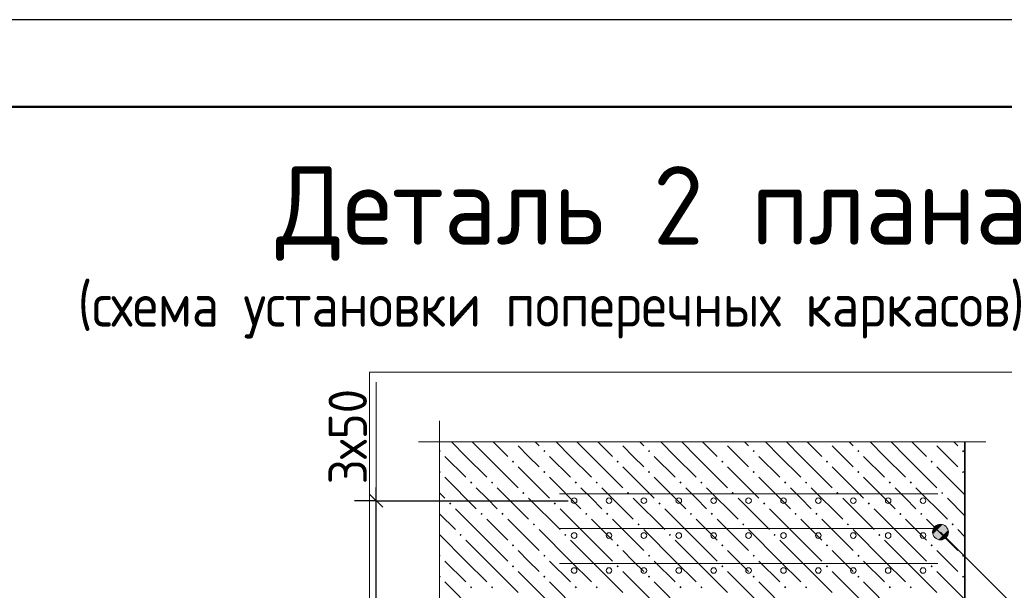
# Model space of a CAD drawing. Header units: millimetres. Extents: x 0 to 50400, y 0 to 35640.
# Tile 48 of 52: x 12419 to 19191, y 31715 to 35640. Entities that reach past the tile are written whole.
import ezdxf

# ---------------------------------------------------------------- set-up
doc = ezdxf.new("R2010")
doc.units = ezdxf.units.MM
for name, color, linetype, lineweight in [('Standard', 7, 'Continuous', 25), ('ЖБ Перекрытие верхний уровень', 7, 'Continuous', 35), ('Общий01', 7, 'Continuous', 13), ('Размерная линия_ общее', 7, 'Continuous', 13), ('Текст_ общее', 7, 'Continuous', 25)]:
    doc.layers.add(name, color=color, linetype=linetype, lineweight=lineweight)
doc.layers.add('Вспомогательная арматура', color=7, linetype='Continuous', lineweight=18, true_color=0x656565)
doc.layers.add('Поперечная арматура', color=7, linetype='Continuous', lineweight=18, true_color=0x5a2814)
doc.layers.add('Размерная выноска', color=7, linetype='Continuous')
doc.styles.add('ISOCPEUR', font='txt')

msp = doc.modelspace()

# ---------------------------------------------------------------- hatches: boundary and pattern name
at = {"layer": 'ЖБ Перекрытие верхний уровень', "linetype": 'Continuous', "lineweight": 18, "transparency": 33554687}
for points in [[(15306.2, 32678.5), (15307.7, 32680.1), (15315.5, 32672.3), (15307.7, 32664.5), (15306.2, 32666.1)], [(16019.9, 32672.3), (16027.7, 32680.1), (16035.5, 32672.3), (16027.7, 32664.5)], [(16739.9, 32672.3), (16747.7, 32680.1), (16755.5, 32672.3), (16747.7, 32664.5)], [(17459.9, 32672.3), (17467.7, 32680.1), (17475.5, 32672.3), (17467.7, 32664.5)], [(18179.9, 32672.3), (18187.7, 32680.1), (18195.5, 32672.3), (18187.7, 32664.5)], [(18899.9, 32672.3), (18907.7, 32680.1), (18915.5, 32672.3), (18907.7, 32664.5)], [(15803.9, 32600.3), (15811.7, 32608.1), (15819.5, 32600.3), (15811.7, 32592.5)], [(16523.9, 32600.3), (16531.7, 32608.1), (16539.5, 32600.3), (16531.7, 32592.5)], [(17243.9, 32600.3), (17251.7, 32608.1), (17259.5, 32600.3), (17251.7, 32592.5)], [(17963.9, 32600.3), (17971.7, 32608.1), (17979.5, 32600.3), (17971.7, 32592.5)], [(18683.9, 32600.3), (18691.7, 32608.1), (18699.5, 32600.3), (18691.7, 32592.5)], [(15306.2, 32534.5), (15307.7, 32536.1), (15315.5, 32528.3), (15307.7, 32520.5), (15306.2, 32522.1)], [(16019.9, 32528.3), (16027.7, 32536.1), (16035.5, 32528.3), (16027.7, 32520.5)], [(16739.9, 32528.3), (16747.7, 32536.1), (16755.5, 32528.3), (16747.7, 32520.5)], [(17459.9, 32528.3), (17467.7, 32536.1), (17475.5, 32528.3), (17467.7, 32520.5)], [(18179.9, 32528.3), (18187.7, 32536.1), (18195.5, 32528.3), (18187.7, 32520.5)], [(18899.9, 32528.3), (18907.7, 32536.1), (18915.5, 32528.3), (18907.7, 32520.5)], [(15515.9, 32456.3), (15523.7, 32464.1), (15531.5, 32456.3), (15523.7, 32448.5)], [(15659.9, 32456.3), (15667.7, 32464.1), (15675.5, 32456.3), (15667.7, 32448.5)], [(16235.9, 32456.3), (16243.7, 32464.1), (16251.5, 32456.3), (16243.7, 32448.5)], [(16379.9, 32456.3), (16387.7, 32464.1), (16395.5, 32456.3), (16387.7, 32448.5)], [(16955.9, 32456.3), (16963.7, 32464.1), (16971.5, 32456.3), (16963.7, 32448.5)], [(17099.9, 32456.3), (17107.7, 32464.1), (17115.5, 32456.3), (17107.7, 32448.5)], [(17675.9, 32456.3), (17683.7, 32464.1), (17691.5, 32456.3), (17683.7, 32448.5)], [(17819.9, 32456.3), (17827.7, 32464.1), (17835.5, 32456.3), (17827.7, 32448.5)], [(18395.9, 32456.3), (18403.7, 32464.1), (18411.5, 32456.3), (18403.7, 32448.5)], [(18539.9, 32456.3), (18547.7, 32464.1), (18555.5, 32456.3), (18547.7, 32448.5)], [(15875.9, 32384.3), (15883.7, 32392.1), (15891.5, 32384.3), (15883.7, 32376.5)], [(16595.9, 32384.3), (16603.7, 32392.1), (16611.5, 32384.3), (16603.7, 32376.5)], [(17315.9, 32384.3), (17323.7, 32392.1), (17331.5, 32384.3), (17323.7, 32376.5)], [(18035.9, 32384.3), (18043.7, 32392.1), (18051.5, 32384.3), (18043.7, 32376.5)], [(18755.9, 32384.3), (18763.7, 32392.1), (18771.5, 32384.3), (18763.7, 32376.5)], [(15371.9, 32312.3), (15379.7, 32320.1), (15387.5, 32312.3), (15379.7, 32304.5)], [(16091.9, 32312.3), (16099.7, 32320.1), (16107.5, 32312.3), (16099.7, 32304.5)], [(16811.9, 32312.3), (16819.7, 32320.1), (16827.5, 32312.3), (16819.7, 32304.5)], [(17531.9, 32312.3), (17539.7, 32320.1), (17547.5, 32312.3), (17539.7, 32304.5)], [(18251.9, 32312.3), (18259.7, 32320.1), (18267.5, 32312.3), (18259.7, 32304.5)], [(15587.9, 32240.3), (15595.7, 32248.1), (15603.5, 32240.3), (15595.7, 32232.5)], [(15731.9, 32240.3), (15739.7, 32248.1), (15747.5, 32240.3), (15739.7, 32232.5)], [(16307.9, 32240.3), (16315.7, 32248.1), (16323.5, 32240.3), (16315.7, 32232.5)], [(16451.9, 32240.3), (16459.7, 32248.1), (16467.5, 32240.3), (16459.7, 32232.5)], [(17027.9, 32240.3), (17035.7, 32248.1), (17043.5, 32240.3), (17035.7, 32232.5)], [(17171.9, 32240.3), (17179.7, 32248.1), (17187.5, 32240.3), (17179.7, 32232.5)], [(17747.9, 32240.3), (17755.7, 32248.1), (17763.5, 32240.3), (17755.7, 32232.5)], [(17891.9, 32240.3), (17899.7, 32248.1), (17907.5, 32240.3), (17899.7, 32232.5)], [(18467.9, 32240.3), (18475.7, 32248.1), (18483.5, 32240.3), (18475.7, 32232.5)], [(18611.9, 32240.3), (18619.7, 32248.1), (18627.5, 32240.3), (18619.7, 32232.5)], [(15947.9, 32168.3), (15955.7, 32176.1), (15963.5, 32168.3), (15955.7, 32160.5)], [(16667.9, 32168.3), (16675.7, 32176.1), (16683.5, 32168.3), (16675.7, 32160.5)], [(17387.9, 32168.3), (17395.7, 32176.1), (17403.5, 32168.3), (17395.7, 32160.5)], [(18107.9, 32168.3), (18115.7, 32176.1), (18123.5, 32168.3), (18115.7, 32160.5)], [(18827.9, 32168.3), (18835.7, 32176.1), (18843.5, 32168.3), (18835.7, 32160.5)], [(15443.9, 32096.3), (15451.7, 32104.1), (15459.5, 32096.3), (15451.7, 32088.5)], [(16163.9, 32096.3), (16171.7, 32104.1), (16179.5, 32096.3), (16171.7, 32088.5)], [(16883.9, 32096.3), (16891.7, 32104.1), (16899.5, 32096.3), (16891.7, 32088.5)], [(17603.9, 32096.3), (17611.7, 32104.1), (17619.5, 32096.3), (17611.7, 32088.5)], [(18323.9, 32096.3), (18331.7, 32104.1), (18339.5, 32096.3), (18331.7, 32088.5)], [(15803.9, 32024.3), (15811.7, 32032.1), (15819.5, 32024.3), (15811.7, 32016.5)], [(16523.9, 32024.3), (16531.7, 32032.1), (16539.5, 32024.3), (16531.7, 32016.5)], [(17243.9, 32024.3), (17251.7, 32032.1), (17259.5, 32024.3), (17251.7, 32016.5)], [(17963.9, 32024.3), (17971.7, 32032.1), (17979.5, 32024.3), (17971.7, 32016.5)], [(18683.9, 32024.3), (18691.7, 32032.1), (18699.5, 32024.3), (18691.7, 32016.5)], [(15306.2, 31958.5), (15307.7, 31960.1), (15315.5, 31952.3), (15307.7, 31944.5), (15306.2, 31946.1)], [(16019.9, 31952.3), (16027.7, 31960.1), (16035.5, 31952.3), (16027.7, 31944.5)], [(16739.9, 31952.3), (16747.7, 31960.1), (16755.5, 31952.3), (16747.7, 31944.5)], [(17459.9, 31952.3), (17467.7, 31960.1), (17475.5, 31952.3), (17467.7, 31944.5)], [(18179.9, 31952.3), (18187.7, 31960.1), (18195.5, 31952.3), (18187.7, 31944.5)], [(18899.9, 31952.3), (18907.7, 31960.1), (18915.5, 31952.3), (18907.7, 31944.5)], [(15803.9, 31880.3), (15811.7, 31888.1), (15819.5, 31880.3), (15811.7, 31872.5)], [(16523.9, 31880.3), (16531.7, 31888.1), (16539.5, 31880.3), (16531.7, 31872.5)], [(17243.9, 31880.3), (17251.7, 31888.1), (17259.5, 31880.3), (17251.7, 31872.5)], [(17963.9, 31880.3), (17971.7, 31888.1), (17979.5, 31880.3), (17971.7, 31872.5)], [(18683.9, 31880.3), (18691.7, 31888.1), (18699.5, 31880.3), (18691.7, 31872.5)], [(15306.2, 31814.5), (15307.7, 31816.1), (15315.5, 31808.3), (15307.7, 31800.5), (15306.2, 31802.1)], [(16019.9, 31808.3), (16027.7, 31816.1), (16035.5, 31808.3), (16027.7, 31800.5)], [(16739.9, 31808.3), (16747.7, 31816.1), (16755.5, 31808.3), (16747.7, 31800.5)], [(17459.9, 31808.3), (17467.7, 31816.1), (17475.5, 31808.3), (17467.7, 31800.5)], [(18179.9, 31808.3), (18187.7, 31816.1), (18195.5, 31808.3), (18187.7, 31800.5)], [(18899.9, 31808.3), (18907.7, 31816.1), (18915.5, 31808.3), (18907.7, 31800.5)], [(15515.9, 31736.3), (15523.7, 31744.1), (15531.5, 31736.3), (15523.7, 31728.5)], [(15659.9, 31736.3), (15667.7, 31744.1), (15675.5, 31736.3), (15667.7, 31728.5)], [(16235.9, 31736.3), (16243.7, 31744.1), (16251.5, 31736.3), (16243.7, 31728.5)], [(16379.9, 31736.3), (16387.7, 31744.1), (16395.5, 31736.3), (16387.7, 31728.5)], [(16955.9, 31736.3), (16963.7, 31744.1), (16971.5, 31736.3), (16963.7, 31728.5)], [(17099.9, 31736.3), (17107.7, 31744.1), (17115.5, 31736.3), (17107.7, 31728.5)], [(17675.9, 31736.3), (17683.7, 31744.1), (17691.5, 31736.3), (17683.7, 31728.5)], [(17819.9, 31736.3), (17827.7, 31744.1), (17835.5, 31736.3), (17827.7, 31728.5)], [(18395.9, 31736.3), (18403.7, 31744.1), (18411.5, 31736.3), (18403.7, 31728.5)], [(18539.9, 31736.3), (18547.7, 31744.1), (18555.5, 31736.3), (18547.7, 31728.5)]]:
    msp.add_hatch(color=7, dxfattribs=at).paths.add_polyline_path(points, flags=16)
at = {"layer": 'Общий01', "linetype": 'Continuous', "lineweight": 13, "transparency": 33554687}
for points in [[(18700.4, 32129.2), (18738.6, 32167.4), (18714.1, 32153.6)], [(18738.6, 32167.4), (18700.4, 32129.2), (18700.4, 32101.7)], [(18738.6, 32167.4), (18700.4, 32101.7), (18766.1, 32167.4)], [(18766.1, 32167.4), (18700.4, 32101.7), (18714.1, 32077.3)], [(18766.1, 32167.4), (18714.1, 32077.3), (18790.5, 32153.6)], [(18790.5, 32153.6), (18714.1, 32077.3), (18738.6, 32063.5)], [(18790.5, 32153.6), (18738.6, 32063.5), (18804.2, 32129.2)], [(18804.2, 32129.2), (18738.6, 32063.5), (18766.1, 32063.5)], [(18804.2, 32129.2), (18766.1, 32063.5), (18804.2, 32101.7)], [(18804.2, 32101.7), (18766.1, 32063.5), (18790.5, 32077.3)]]:
    msp.add_hatch(color=7, dxfattribs=at).paths.add_polyline_path(points)

# ---------------------------------------------------------------- linework, layer by layer
at = {"layer": 'Standard', "color": 7, "linetype": 'Continuous', "lineweight": 25, "transparency": 33554687}
msp.add_line((14915.9, 32286.4), (14825.9, 32376.4), dxfattribs=at)
at = {"layer": 'Standard', "color": 7, "linetype": 'Continuous', "lineweight": -3, "transparency": 33554687}
for p, q in [((14870.9, 32331.5), (14870.9, 32421.4)), ((14870.9, 31611.5), (14870.9, 32331.5))]:
    msp.add_line(p, q, dxfattribs=at)
at = {"layer": 'Standard', "color": 251, "linetype": 'Continuous', "lineweight": -3, "true_color": 0x656565, "transparency": 33554687}
for q in [(14720.9, 32331.5), (15020.9, 32331.5), (16191.9, 32331.5)]:
    msp.add_line((14870.9, 32331.5), q, dxfattribs=at)
at = {"layer": 'Standard', "color": 7, "linetype": 'Continuous', "lineweight": 25, "transparency": 33554687}
msp.add_lwpolyline([(0, 0), (50400, 0), (50400, 35640), (0, 35640), (0, 0)], close=True, dxfattribs=at)
at = {"layer": 'Standard', "color": 7, "linetype": 'Continuous', "lineweight": 50, "transparency": 33554687}
msp.add_lwpolyline([(2400, 35040), (49800, 35040), (49800, 600), (2400, 600), (2400, 35040)], close=True, dxfattribs=at)
at = {"layer": 'Standard', "color": 254, "linetype": 'Continuous', "lineweight": 18, "true_color": 0xc4c4ff, "transparency": 33554687}
msp.add_lwpolyline([(14826.2, 24788.1), (20009.4, 24788.1), (20009.4, 33215.8), (14826.2, 33215.8), (14826.2, 24788.1)], dxfattribs=at)
at = {"layer": 'Вспомогательная арматура', "color": 251, "linetype": 'Continuous', "lineweight": 18, "true_color": 0x656565, "transparency": 33554687}
for p, q in [((16131.5, 32379.4), (18733.1, 32379.4)), ((16131.5, 32379.4), (18733.1, 32379.4)), ((16131.5, 32139.4), (18733.1, 32139.4)), ((16131.5, 32139.4), (18733.1, 32139.4)), ((16131.5, 31899.4), (18733.1, 31899.4)), ((16131.5, 31899.4), (18733.1, 31899.4))]:
    msp.add_line(p, q, dxfattribs=at)
at = {"layer": 'ЖБ Перекрытие верхний уровень', "color": 9, "linetype": 'Continuous', "lineweight": 18, "true_color": 0xc7c7c7, "transparency": 33554687}
for p, q in [((15487.7, 32636.3), (15388.2, 32735.8)), ((15532.2, 32735.8), (15631.7, 32636.3)), ((15676.2, 32735.8), (15775.7, 32636.3)), ((15964.2, 32735.8), (15991.7, 32708.3)), ((16207.7, 32636.3), (16108.2, 32735.8)), ((16252.2, 32735.8), (16351.7, 32636.3)), ((16396.2, 32735.8), (16495.7, 32636.3)), ((16684.2, 32735.8), (16711.7, 32708.3)), ((16927.7, 32636.3), (16828.2, 32735.8)), ((16972.2, 32735.8), (17071.7, 32636.3)), ((17116.2, 32735.8), (17215.7, 32636.3)), ((17404.2, 32735.8), (17431.7, 32708.3)), ((17647.7, 32636.3), (17548.2, 32735.8)), ((17692.2, 32735.8), (17791.7, 32636.3)), ((17836.2, 32735.8), (17935.7, 32636.3)), ((18124.2, 32735.8), (18151.7, 32708.3)), ((18367.7, 32636.3), (18268.2, 32735.8)), ((18412.2, 32735.8), (18511.7, 32636.3)), ((18556.2, 32735.8), (18655.7, 32636.3)), ((18844.2, 32735.8), (18871.7, 32708.3)), ((15919.7, 32636.3), (15847.7, 32708.3)), ((16639.7, 32636.3), (16567.7, 32708.3)), ((17359.7, 32636.3), (17287.7, 32708.3)), ((18079.7, 32636.3), (18007.7, 32708.3)), ((18799.7, 32636.3), (18727.7, 32708.3)), ((15343.7, 32636.3), (15487.7, 32492.3)), ((15487.7, 32636.3), (15631.7, 32492.3)), ((15631.7, 32636.3), (15847.7, 32420.3)), ((15991.7, 32564.3), (15919.7, 32636.3)), ((16063.7, 32636.3), (16207.7, 32492.3)), ((16207.7, 32636.3), (16351.7, 32492.3)), ((16351.7, 32636.3), (16567.7, 32420.3)), ((16711.7, 32564.3), (16639.7, 32636.3)), ((16783.7, 32636.3), (16927.7, 32492.3)), ((16927.7, 32636.3), (17071.7, 32492.3)), ((17071.7, 32636.3), (17287.7, 32420.3)), ((17431.7, 32564.3), (17359.7, 32636.3)), ((17503.7, 32636.3), (17647.7, 32492.3)), ((17647.7, 32636.3), (17791.7, 32492.3)), ((17791.7, 32636.3), (18007.7, 32420.3)), ((18151.7, 32564.3), (18079.7, 32636.3)), ((18223.7, 32636.3), (18367.7, 32492.3)), ((18367.7, 32636.3), (18511.7, 32492.3)), ((18511.7, 32636.3), (18727.7, 32420.3)), ((18871.7, 32564.3), (18799.7, 32636.3)), ((15847.7, 32564.3), (16063.7, 32348.3)), ((16567.7, 32564.3), (16783.7, 32348.3)), ((17287.7, 32564.3), (17503.7, 32348.3)), ((18007.7, 32564.3), (18223.7, 32348.3)), ((18727.7, 32564.3), (18920.3, 32371.7)), ((15343.7, 32492.3), (15559.7, 32276.3)), ((16063.7, 32492.3), (16279.7, 32276.3)), ((16783.7, 32492.3), (16999.7, 32276.3)), ((17503.7, 32492.3), (17719.7, 32276.3)), ((18223.7, 32492.3), (18439.7, 32276.3)), ((15306.2, 32385.8), (15343.7, 32348.3)), ((15631.7, 32348.3), (15559.7, 32420.3)), ((15703.7, 32420.3), (15919.7, 32204.3)), ((16351.7, 32348.3), (16279.7, 32420.3)), ((16423.7, 32420.3), (16639.7, 32204.3)), ((17071.7, 32348.3), (16999.7, 32420.3)), ((17143.7, 32420.3), (17359.7, 32204.3)), ((17791.7, 32348.3), (17719.7, 32420.3)), ((17863.7, 32420.3), (18079.7, 32204.3)), ((18511.7, 32348.3), (18439.7, 32420.3)), ((18583.7, 32420.3), (18799.7, 32204.3)), ((15703.7, 32276.3), (15631.7, 32348.3)), ((15919.7, 32348.3), (16135.7, 32132.3)), ((16423.7, 32276.3), (16351.7, 32348.3)), ((16639.7, 32348.3), (16855.7, 32132.3)), ((17143.7, 32276.3), (17071.7, 32348.3)), ((17359.7, 32348.3), (17575.7, 32132.3)), ((17863.7, 32276.3), (17791.7, 32348.3)), ((18079.7, 32348.3), (18295.7, 32132.3)), ((18583.7, 32276.3), (18511.7, 32348.3)), ((18799.7, 32348.3), (18920.3, 32227.7)), ((15306.2, 32241.9), (15415.7, 32132.3)), ((15631.7, 32060.3), (15415.7, 32276.3)), ((16351.7, 32060.3), (16135.7, 32276.3)), ((17071.7, 32060.3), (16855.7, 32276.3)), ((17791.7, 32060.3), (17575.7, 32276.3)), ((18511.7, 32060.3), (18295.7, 32276.3)), ((15631.7, 32204.3), (15775.7, 32060.3)), ((15775.7, 32204.3), (15991.7, 31988.3)), ((16351.7, 32204.3), (16495.7, 32060.3)), ((16495.7, 32204.3), (16711.7, 31988.3)), ((17071.7, 32204.3), (17215.7, 32060.3)), ((17215.7, 32204.3), (17431.7, 31988.3)), ((17791.7, 32204.3), (17935.7, 32060.3)), ((17935.7, 32204.3), (18151.7, 31988.3)), ((18511.7, 32204.3), (18655.7, 32060.3)), ((18655.7, 32204.3), (18871.7, 31988.3)), ((16207.7, 31916.3), (15991.7, 32132.3)), ((16927.7, 31916.3), (16711.7, 32132.3)), ((17647.7, 31916.3), (17431.7, 32132.3)), ((18367.7, 31916.3), (18151.7, 32132.3)), ((18920.3, 32083.7), (18871.7, 32132.3)), ((15487.7, 31916.3), (15306.2, 32097.9)), ((15487.7, 32060.3), (15631.7, 31916.3)), ((15631.7, 32060.3), (15775.7, 31916.3)), ((16207.7, 32060.3), (16351.7, 31916.3)), ((16351.7, 32060.3), (16495.7, 31916.3)), ((16927.7, 32060.3), (17071.7, 31916.3)), ((17071.7, 32060.3), (17215.7, 31916.3)), ((17647.7, 32060.3), (17791.7, 31916.3)), ((17791.7, 32060.3), (17935.7, 31916.3)), ((18367.7, 32060.3), (18511.7, 31916.3)), ((18511.7, 32060.3), (18655.7, 31916.3)), ((15919.7, 31916.3), (15847.7, 31988.3)), ((16639.7, 31916.3), (16567.7, 31988.3)), ((17359.7, 31916.3), (17287.7, 31988.3)), ((18079.7, 31916.3), (18007.7, 31988.3)), ((18799.7, 31916.3), (18727.7, 31988.3)), ((15343.7, 31916.3), (15487.7, 31772.3)), ((15487.7, 31916.3), (15631.7, 31772.3)), ((15631.7, 31916.3), (15847.7, 31700.3)), ((15991.7, 31844.3), (15919.7, 31916.3)), ((16063.7, 31916.3), (16207.7, 31772.3)), ((16207.7, 31916.3), (16351.7, 31772.3)), ((16351.7, 31916.3), (16567.7, 31700.3)), ((16711.7, 31844.3), (16639.7, 31916.3)), ((16783.7, 31916.3), (16927.7, 31772.3)), ((16927.7, 31916.3), (17071.7, 31772.3)), ((17071.7, 31916.3), (17287.7, 31700.3)), ((17431.7, 31844.3), (17359.7, 31916.3)), ((17503.7, 31916.3), (17647.7, 31772.3)), ((17647.7, 31916.3), (17791.7, 31772.3)), ((17791.7, 31916.3), (18007.7, 31700.3)), ((18151.7, 31844.3), (18079.7, 31916.3)), ((18223.7, 31916.3), (18367.7, 31772.3)), ((18367.7, 31916.3), (18511.7, 31772.3)), ((18511.7, 31916.3), (18727.7, 31700.3)), ((18871.7, 31844.3), (18799.7, 31916.3)), ((15847.7, 31844.3), (16063.7, 31628.3)), ((16567.7, 31844.3), (16783.7, 31628.3)), ((17287.7, 31844.3), (17503.7, 31628.3)), ((18007.7, 31844.3), (18223.7, 31628.3)), ((18727.7, 31844.3), (18920.3, 31651.7)), ((15343.7, 31772.3), (15559.7, 31556.3)), ((16063.7, 31772.3), (16279.7, 31556.3)), ((16783.7, 31772.3), (16999.7, 31556.3)), ((17503.7, 31772.3), (17719.7, 31556.3)), ((18223.7, 31772.3), (18439.7, 31556.3))]:
    msp.add_line(p, q, dxfattribs=at)
at = {"layer": 'ЖБ Перекрытие верхний уровень', "color": 7, "linetype": 'Continuous', "lineweight": 35, "transparency": 33554687}
msp.add_line((18920.3, 25268.1), (18920.3, 32735.8), dxfattribs=at)
at = {"layer": 'Общий01', "color": 7, "linetype": 'Continuous', "lineweight": 13, "transparency": 33554687}
for p, q in [((18714.1, 32153.6), (18714.1, 32153.6)), ((18752.3, 32115.4), (19227.5, 31640.3)), ((18790.5, 32153.6), (18790.5, 32153.6)), ((18714.1, 32077.3), (18714.1, 32077.3)), ((18790.5, 32077.3), (18790.5, 32077.3))]:
    msp.add_line(p, q, dxfattribs=at)
msp.add_circle((18752.3, 32115.4), 54, dxfattribs=at)
at = {"layer": 'Поперечная арматура', "color": 19, "linetype": 'Continuous', "lineweight": 18, "true_color": 0x5a2814, "transparency": 33554687}
for centre in [(16232.3, 32331.5), (16472.3, 32331.5), (16712.3, 32331.5), (16952.3, 32331.5), (17192.3, 32331.5), (17432.3, 32331.5), (17672.3, 32331.5), (17912.3, 32331.5), (18152.3, 32331.5), (18392.3, 32331.5), (18632.3, 32331.5), (16232.3, 32091.5), (16472.3, 32091.5), (16712.3, 32091.5), (16952.3, 32091.5), (17192.3, 32091.5), (17432.3, 32091.5), (17672.3, 32091.5), (17912.3, 32091.5), (18152.3, 32091.5), (18392.3, 32091.5), (18632.3, 32091.5), (16232.3, 31851.5), (16472.3, 31851.5), (16712.3, 31851.5), (16952.3, 31851.5), (17192.3, 31851.5), (17432.3, 31851.5), (17672.3, 31851.5), (17912.3, 31851.5), (18152.3, 31851.5), (18392.3, 31851.5), (18632.3, 31851.5)]:
    msp.add_circle(centre, 19.2, dxfattribs=at)
at = {"layer": 'Размерная выноска', "color": 7, "linetype": 'Continuous', "lineweight": 13, "transparency": 33554687}
for p, q in [((15306.2, 25124.1), (15306.2, 32879.8)), ((19064.3, 32735.8), (15162.2, 32735.8))]:
    msp.add_line(p, q, dxfattribs=at)
at = {"layer": 'Размерная линия_ общее', "color": 7, "linetype": 'Continuous', "lineweight": 13, "transparency": 33554687}
msp.add_line((14870.9, 32331.5), (14870.9, 33147.4), dxfattribs=at)

# ---------------------------------------------------------------- texts
at = {"layer": 'Standard', "color": 7, "linetype": 'Continuous', "lineweight": 25, "transparency": 33554687, "insert": (14807.4, 32443.6), "char_height": 264, "width": 861.713, "attachment_point": 7, "rotation": 90, "style": 'ISOCPEUR'}
msp.add_mtext('\\W0.93;3х50', dxfattribs=at)
at = {"layer": 'Текст_ общее', "color": 7, "linetype": 'Continuous', "lineweight": 50, "transparency": 33554687, "attachment_point": 7, "style": 'ISOCPEUR'}
for s, insert, char_height, width in [('\\W0.98;  Деталь 2 плана', (13508.5, 33981.5), 540, 6472.773), ('\\W0.99;(схема установки поперечных каркасов)', (12815.5, 33446.9), 300, 7794.584)]:
    msp.add_mtext(s, dxfattribs=dict(at, insert=insert, char_height=char_height, width=width))

doc.saveas('drawing.dxf')
